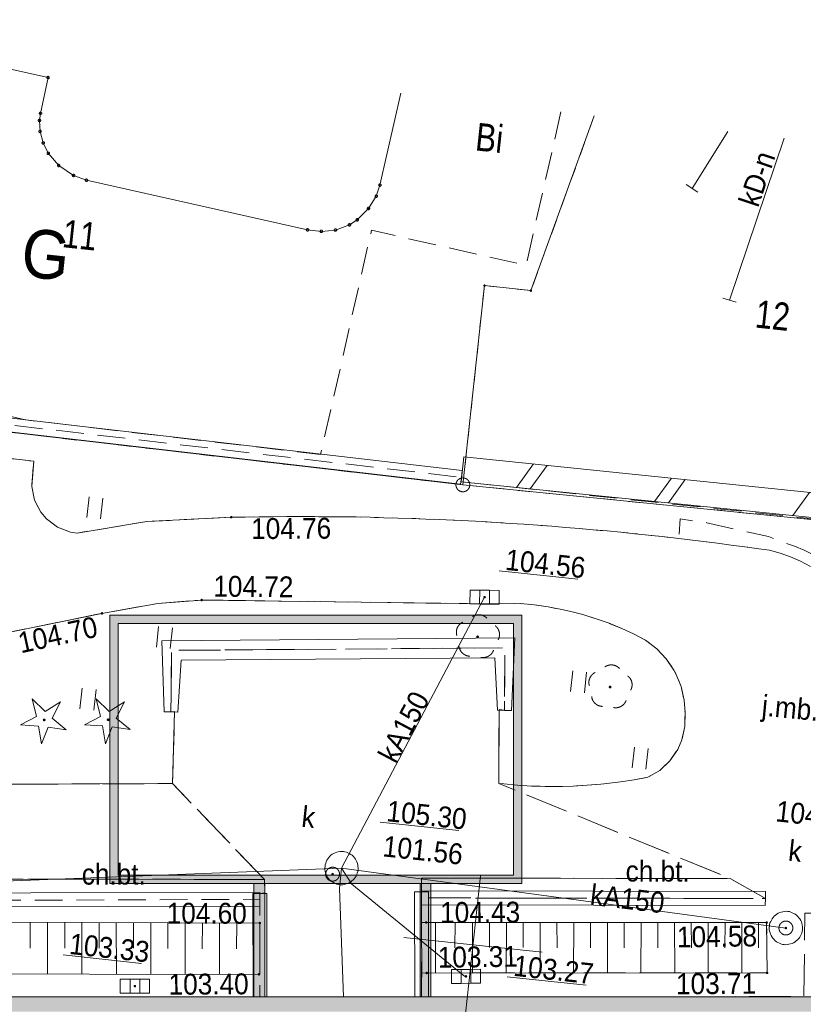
# Model space of a CAD drawing. Header units: millimetres. Extents: x -165388 to 921073, y -295343 to 494042.
# Tile 14 of 117: x -92482 to -64261, y -103108 to -67627. Entities that reach past the tile are written whole.
import ezdxf
from ezdxf.xclip import XClip

# ---------------------------------------------------------------- set-up
doc = ezdxf.new("R2010")
doc.units = ezdxf.units.MM
doc.header["$MEASUREMENT"] = 0
doc.header["$XCLIPFRAME"] = 0
for name, pattern in [('0.5_0.5', [1000, 500, -500]), ('1.0_0.5', [1500, 1000, -500]), ('1.5_0.5', [2000, 1500, -500]), ('mz1.0_0.5', [1500, 1000, -500])]:
    doc.linetypes.add(name, pattern=pattern)
for name, color, linetype, lineweight in [('7795.2023_2_202-punkt graniczny_Nr_pióra__7', 7, 'Continuous', 18), ('7795.2023_2_211-numer działki ewidencyjnej_Nr_pióra__7', 7, 'Continuous', 18), ('7795.2023_2_219-działka ewidencyjna_Nr_pióra__7', 7, 'Continuous', 18), ('7795.2023_2_312-budynek ewidencyjny_Nr_pióra__7', 7, 'Continuous', 18), ('7795.2023_2_blok - kondygnacja podziemna-Atr17_Nr_pióra__7', 7, 'Continuous', 18), ('7795.2023_2_blok - kondygnacja podziemna_Nr_pióra__7', 7, 'Continuous', 18), ('7795.2023_2_chodnik (powierzchnia)-Atr17_Nr_pióra__7', 7, 'Continuous', 18), ('7795.2023_2_chodnik (powierzchnia)_Nr_pióra__7', 7, 'Continuous', 18), ('7795.2023_2_jezdnia (powierzchnia)-Atr17_Nr_pióra__7', 7, 'Continuous', 18), ('7795.2023_2_jezdnia (powierzchnia)_Nr_pióra__7', 7, 'Continuous', 18), ('7795.2023_2_kratka ściekowa (punkt)_Nr_pióra__7', 7, 'Continuous', 18), ('7795.2023_2_krawężnik (linia)_Nr_pióra__7', 7, 'Continuous', 18), ('7795.2023_2_murek oporowy (linia)_Nr_pióra__7', 7, 'Continuous', 18), ('7795.2023_2_murek oporowy (powierzchnia)_Nr_pióra__7', 7, 'Continuous', 18), ('7795.2023_2_punkt o określonej wysokości (sieć kanalizacyjna)-Atr2_Nr_pióra__7', 7, 'Continuous', 18), ('7795.2023_2_punkt wysokościowy sztuczny-Atr2_Nr_pióra__7', 7, 'Continuous', 18), ('7795.2023_2_punkt zmiany cech lub źródła danych o położeniu przewodu (sieć kanalizacyjna)_Nr_pióra__7', 7, 'Continuous', 18), ('7795.2023_2_skarpa umocniona (powierzchnia)_Nr_pióra__7', 7, 'Continuous', 18), ('7795.2023_2_trawnik (powierzchnia) - symbol_Nr_pióra__7', 7, 'Continuous', 18), ('7795.2023_2_trawnik (powierzchnia)_Nr_pióra__7', 7, 'Continuous', 18), ('7795.2023_2_Wstawianie ramki sekcyjnej z opisem_Nr_pióra__7', 7, 'Continuous', 18), ('7795.2023_2_właz okrągły - siec kanalizacyjna (punkt)-Atr17_Nr_pióra__7', 7, 'Continuous', 18), ('7795.2023_2_właz okrągły - siec kanalizacyjna (punkt)_Nr_pióra__7', 7, 'Continuous', 18), ('Zagospodarowanie - Budynki_Nr_pióra__1', 7, 'Continuous', 13)]:
    doc.layers.add(name, color=color, linetype=linetype, lineweight=lineweight)
for name, color, linetype in [('7795.2023_2_203-punkt graniczny', 7, 'Continuous'), ('7795.2023_2_drzewo iglaste (punkt)', 7, 'Continuous'), ('7795.2023_2_drzewo liściaste (punkt)', 7, 'Continuous'), ('7795.2023_2_punkt o określonej wysokości (sieć kanalizacyjna)', 7, 'Continuous'), ('7795.2023_2_punkt wysokościowy sztuczny', 7, 'Continuous'), ('Zagospodarowanie - Budynki', 7, 'Continuous')]:
    doc.layers.add(name, color=color, linetype=linetype)
for name, color, linetype, lineweight, true_color in [('7795.2023_2_210-oznaczenie konturu użytku gruntowego_Nr_pióra__3', 7, 'Continuous', 18, 0x959595), ('7795.2023_2_218-kontur użytku gruntowego_Nr_pióra__3', 7, 'Continuous', 18, 0x959595), ('7795.2023_2_drzewo iglaste (punkt)_Nr_pióra__94', 7, 'Continuous', 18, 0x4a4a4a), ('7795.2023_2_drzewo liściaste (punkt)_Nr_pióra__94', 7, 'Continuous', 18, 0x4a4a4a), ('7795.2023_2_komora podziemna - przewód kanalizacyjny (powierzchnia)_Nr_pióra__34', 7, 'Continuous', 18, 0x4a4a4a), ('7795.2023_2_przewód kanalizacyjny (linia)-Atr1_Nr_pióra__34', 7, 'Continuous', 18, 0x4a4a4a), ('7795.2023_2_przewód kanalizacyjny (linia)_Nr_pióra__34', 7, 'Continuous', 18, 0x4a4a4a), ('7795.2023_2_Punkt budynku_Nr_pióra__5', 7, 'Continuous', 18, 0x1d1d1d), ('7795.2023_2_punkt o określonej wysokości (sieć kanalizacyjna)-Atr2_Nr_pióra__34', 7, 'Continuous', 18, 0x4a4a4a), ('7795.2023_2_punkt o określonej wysokości (sieć kanalizacyjna)-Atr3_Nr_pióra__34', 7, 'Continuous', 18, 0x4a4a4a), ('Zagospodarowanie - Budynki_Nr_pióra__61', 7, 'Continuous', 13, 0x6a6a6a)]:
    doc.layers.add(name, color=color, linetype=linetype, lineweight=lineweight, true_color=true_color)
doc.styles.add('GENERATED_STYLE_1', font='txt')
doc.linetypes.add('450-500k', pattern='A,0,[2,A.01.1_PROJEKT_ZAGOSPODAROWANIA_DZIAŁKI1.Shx,S=39.68254,R=0,X=0,Y=0],-5000,0', length=5000)

# ---------------------------------------------------------------- blocks, each defined once
blk = doc.blocks.new('Rysunek_1_2', base_point=(-8073115860, -4958828181))
at = {"layer": '7795.2023_2_203-punkt graniczny', "linetype": 'Continuous', "lineweight": 0, "true_color": 0x000000}
for points in [[(-75698, -77216, 1), (-75787, -77207, 1)], [(-74027, -77395, 1), (-74117, -77386, 1)]]:
    blk.add_hatch(color=18, dxfattribs=at).paths.add_polyline_path(points)
at = {"layer": '7795.2023_2_drzewo iglaste (punkt)', "linetype": 'Continuous', "lineweight": 0, "true_color": 0x4a4a4a}
for points in [[(-91551, -92866, 1), (-91650, -92855, 1)], [(-89247, -92861, 1), (-89347, -92851, 1)]]:
    blk.add_hatch(color=251, dxfattribs=at).paths.add_polyline_path(points)
at = {"layer": '7795.2023_2_drzewo liściaste (punkt)', "linetype": 'Continuous', "lineweight": 0, "true_color": 0x4a4a4a}
for points in [[(-75943, -89872, 1), (-76042, -89861, 1)], [(-71169, -91681, 1), (-71268, -91671, 1)]]:
    blk.add_hatch(color=251, dxfattribs=at).paths.add_polyline_path(points)
at = {"layer": '7795.2023_2_punkt o określonej wysokości (sieć kanalizacyjna)', "linetype": 'Continuous', "lineweight": 0, "true_color": 0x4a4a4a}
for points in [[(-75694, -88436, 1), (-75784, -88435, 1)], [(-81169, -98424, 1), (-81259, -98414, 1)], [(-64843, -100365, 1), (-64932, -100355, 1)], [(-76364, -102102, 1), (-76454, -102103, 1)], [(-88289, -102453, 1), (-88379, -102453, 1)]]:
    blk.add_hatch(color=251, dxfattribs=at).paths.add_polyline_path(points)
at = {"layer": '7795.2023_2_punkt wysokościowy sztuczny', "linetype": 'Continuous', "lineweight": 0, "true_color": 0x000000}
for points in [[(-84819, -85562, 1), (-84909, -85552, 1)], [(-85883, -88545, 1), (-85973, -88536, 1)], [(-89475, -89025, 1), (-89564, -89016, 1)], [(-83792, -100184, 1), (-83881, -100175, 1)], [(-77795, -100163, 1), (-77885, -100154, 1)], [(-65536, -100170, 1), (-65626, -100160, 1)], [(-83819, -102032, 1), (-83908, -102022, 1)], [(-77779, -101985, 1), (-77869, -101976, 1)], [(-65519, -101982, 1), (-65609, -101972, 1)]]:
    blk.add_hatch(color=18, dxfattribs=at).paths.add_polyline_path(points)
at = {"layer": '7795.2023_2_202-punkt graniczny_Nr_pióra__7', "linetype": 'Continuous'}
blk.add_circle((-76522, -84389), 250, dxfattribs=at)
at = {"layer": '7795.2023_2_218-kontur użytku gruntowego_Nr_pióra__3', "linetype": '0.5_0.5', "flags": 128}
for points in [[(-71788, -71094), (-74072, -77390)], [(-75743, -77211), (-76522, -84389)], [(-74072, -77390), (-75743, -77211)], [(-76522, -84389), (-107912, -80743)], [(-76522, -84389), (-57844, -86250)]]:
    blk.add_lwpolyline(points, dxfattribs=at)
at = {"layer": '7795.2023_2_219-działka ewidencyjna_Nr_pióra__7', "linetype": 'Continuous', "flags": 128}
for points in [[(-74072, -77390), (-71788, -71094)], [(-76522, -84389), (-75743, -77211)], [(-75743, -77211), (-74072, -77390)], [(-76522, -84389), (-107912, -80743)], [(-57844, -86250), (-76522, -84389)]]:
    blk.add_lwpolyline(points, dxfattribs=at)
at = {"layer": '7795.2023_2_312-budynek ewidencyjny_Nr_pióra__7', "linetype": 'Continuous', "flags": 128}
for points in [[(-91463, -69713), (-100244, -67767)], [(-91732, -71002), (-91463, -69713)], [(-78760, -70279), (-79508, -73589)], [(-91770, -71259), (-91732, -71002)], [(-91751, -71654), (-91770, -71259)], [(-91635, -72068), (-91751, -71654)], [(-91454, -72440), (-91635, -72068)], [(-91079, -72882), (-91454, -72440)], [(-90544, -73241), (-91079, -72882)], [(-90079, -73412), (-90544, -73241)], [(-82115, -75201), (-90079, -73412)], [(-79508, -73589), (-79641, -73988)], [(-79641, -73988), (-79920, -74430)], [(-79920, -74430), (-80326, -74839)], [(-80326, -74839), (-80607, -75021)], [(-81617, -75254), (-82115, -75201)], [(-81110, -75208), (-81617, -75254)], [(-80607, -75021), (-81110, -75208)], [(-129500, -102838), (-57530, -102838)]]:
    blk.add_lwpolyline(points, dxfattribs=at)
at = {"layer": '7795.2023_2_blok - kondygnacja podziemna_Nr_pióra__7', "linetype": '1.0_0.5', "flags": 128}
blk.add_lwpolyline([(-72991, -70953), (-74246, -76477), (-79813, -75216), (-81645, -83297), (-92272, -82047), (-104653, -79232), (-102655, -70445), (-101454, -67627)], dxfattribs=at)
at = {"layer": '7795.2023_2_chodnik (powierzchnia)_Nr_pióra__7', "linetype": 'mz1.0_0.5', "flags": 128}
for points in [[(-111876, -99055), (-113002, -99045), (-114562, -99059), (-114565, -98616), (-104213, -98589), (-100162, -98611), (-91451, -98599), (-83668, -98609), (-83660, -99092), (-83833, -99114), (-83835, -99325), (-91603, -99357), (-100343, -99356), (-104244, -99350), (-111878, -99256)], [(-78013, -99054), (-78011, -98561), (-66899, -98576), (-65628, -99295), (-78017, -99275)]]:
    blk.add_lwpolyline(points, close=True, dxfattribs=at)
at = {"layer": '7795.2023_2_drzewo iglaste (punkt)_Nr_pióra__94', "linetype": 'Continuous'}
for p, q in [((-91872, -92738), (-92034, -92104)), ((-92034, -92104), (-91569, -92563)), ((-91569, -92563), (-91016, -92213)), ((-91016, -92213), (-91309, -92798)), ((-89568, -92733), (-89731, -92099)), ((-89731, -92099), (-89265, -92559)), ((-89265, -92559), (-88713, -92209)), ((-88713, -92209), (-89006, -92794)), ((-92452, -93039), (-91872, -92738)), ((-91309, -92798), (-90806, -93215)), ((-90149, -93034), (-89568, -92733)), ((-89006, -92794), (-88502, -93211)), ((-91800, -93080), (-92452, -93039)), ((-91693, -93726), (-91800, -93080)), ((-91452, -93118), (-91693, -93726)), ((-90806, -93215), (-91452, -93118)), ((-89497, -93076), (-90149, -93034)), ((-89390, -93721), (-89497, -93076)), ((-89149, -93113), (-89390, -93721)), ((-88502, -93211), (-89149, -93113))]:
    blk.add_line(p, q, dxfattribs=at)
at = {"layer": '7795.2023_2_drzewo liściaste (punkt)_Nr_pióra__94', "linetype": 'Continuous'}
for centre, start, end in [((-76357, -89703), 115.1902, 196.4302), ((-75950, -89469), 43.1542, 124.6102), ((-75602, -89784), 331.3342, 52.5742), ((-76261, -90164), 187.1032, 268.7532), ((-75794, -90214), 259.0112, 340.6612), ((-71583, -91512), 115.1902, 196.4302), ((-71176, -91278), 43.1542, 124.6102), ((-70827, -91593), 331.3342, 52.5742), ((-71486, -91973), 187.1032, 268.7532), ((-71019, -92023), 259.0112, 340.6612)]:
    blk.add_arc(centre, 400, start, end, dxfattribs=at)
at = {"layer": '7795.2023_2_jezdnia (powierzchnia)_Nr_pióra__7', "linetype": '1.5_0.5', "flags": 128}
for points in [[(-133603, -117474), (-140539, -117536), (-140620, -107500), (-140557, -104469), (-140124, -101468), (-139726, -99439), (-139040, -96797), (-134683, -84954), (-133333, -81267), (-129360, -81924), (-129813, -85114), (-127634, -85337), (-127687, -86016), (-118424, -87049), (-117777, -80541), (-105837, -81931), (-106358, -86703), (-106331, -87198), (-106231, -87481), (-105953, -87893), (-105571, -88175), (-105121, -88384), (-104630, -88497), (-104410, -88511), (-103912, -88463), (-103434, -88323), (-103329, -88274), (-102933, -87965), (-102687, -87539), (-102651, -87392), (-102360, -91627), (-102771, -91703), (-103241, -91864), (-103603, -92057), (-104006, -92345), (-104258, -92630), (-104496, -93067), (-104539, -93183), (-104622, -93677), (-104585, -94174), (-104442, -94441), (-104120, -94817), (-104009, -94900), (-103570, -95128), (-103076, -95211), (-86979, -95156), (-83668, -98609), (-91451, -98599), (-100162, -98611), (-104213, -98589), (-114565, -98616), (-114562, -99059), (-114518, -102121), (-114555, -102841), (-128132, -102834), (-128138, -102522), (-128314, -100783), (-128641, -98857), (-129139, -98904), (-129632, -99002), (-130109, -99142), (-130352, -99247), (-130798, -99471), (-131219, -99737), (-131515, -99967), (-131919, -100266), (-132287, -100598), (-132610, -100986), (-132669, -101070), (-132936, -101494), (-133145, -101945), (-133307, -102420), (-133409, -102902), (-133572, -104514)], [(-75231, -95148), (-75052, -95167), (-74554, -95211), (-74055, -95244), (-73553, -95257), (-73051, -95261), (-72546, -95245), (-72050, -95217), (-71554, -95180), (-71340, -95153), (-70841, -95096), (-70349, -95018), (-69857, -94929), (-69429, -94684), (-69070, -94340), (-68784, -93928), (-68637, -93582), (-68525, -93101), (-68521, -92599), (-68553, -92143), (-68662, -91658), (-68854, -91195), (-68920, -91067), (-69198, -90655), (-69542, -90297), (-69942, -89992), (-70379, -89754), (-70791, -89569), (-71254, -89379), (-71719, -89219), (-72206, -89066), (-72686, -88944), (-72961, -88884), (-73454, -88791), (-73949, -88718), (-74446, -88665), (-75403, -88683), (-85928, -88540), (-87510, -88663), (-89520, -89020), (-102360, -91627), (-102651, -87392), (-102102, -82362), (-91979, -83537), (-92046, -84445), (-91948, -84938), (-91724, -85375), (-91518, -85618), (-91117, -85912), (-90654, -86093), (-90416, -86128), (-87908, -85713), (-84864, -85557), (-84360, -85550), (-83867, -85543), (-83363, -85537), (-82860, -85530), (-82367, -85533), (-81865, -85536), (-81362, -85540), (-80860, -85543), (-80367, -85546), (-79866, -85560), (-79364, -85573), (-78863, -85587), (-78361, -85600), (-77861, -85624), (-77370, -85636), (-76869, -85659), (-76820, -85665), (-76319, -85688), (-75819, -85712), (-75320, -85745), (-74820, -85778), (-74321, -85812), (-73822, -85845), (-73322, -85879), (-72824, -85922), (-72326, -85965), (-71828, -86009), (-71330, -86052), (-70831, -86095), (-70334, -86149), (-69837, -86202), (-69340, -86255), (-68843, -86309), (-68347, -86372), (-67851, -86435), (-67353, -86488), (-66858, -86561), (-66362, -86625), (-65867, -86698), (-65481, -86749), (-65099, -86851), (-64721, -86982), (-64356, -87141), (-64004, -87330), (-63665, -87547), (-63339, -87784), (-63045, -88046), (-62764, -88338), (-62516, -88646), (-62289, -88972), (-62086, -89326), (-61913, -89686), (-61842, -89865), (-61711, -90241), (-61611, -90624), (-61544, -91023), (-61506, -91420), (-61499, -91823), (-61521, -92222), (-61584, -92618), (-61665, -93002), (-61787, -93391), (-61937, -93757), (-62116, -94110), (-62324, -94460), (-62560, -94786), (-62814, -95091), (-62974, -95265), (-62673, -95368), (-61706, -95632), (-59403, -96010), (-57905, -96110), (-57680, -99825), (-58032, -99828), (-64206, -99820), (-64238, -102833), (-78006, -102836), (-78005, -101981), (-65564, -101977), (-65581, -100165), (-78011, -100160), (-78017, -99275), (-65628, -99295), (-66899, -98576)], [(-83668, -98609), (-86979, -95156), (-86902, -92560), (-87034, -92575), (-87017, -90355), (-75009, -90264), (-75019, -92516), (-75217, -92484), (-75231, -95148), (-66899, -98576), (-78011, -98561), (-78013, -99054), (-78006, -102836), (-83829, -102835), (-83833, -99114), (-83660, -99092)]]:
    blk.add_lwpolyline(points, close=True, dxfattribs=at)
at = {"layer": '7795.2023_2_komora podziemna - przewód kanalizacyjny (powierzchnia)_Nr_pióra__34', "linetype": 'Continuous', "flags": 128}
for points in [[(-80292, -98266), (-80309, -98325), (-80325, -98384), (-80340, -98432), (-80367, -98490), (-80402, -98536), (-80437, -98583), (-80472, -98629), (-80516, -98665), (-80560, -98700), (-80614, -98735), (-80667, -98759), (-80729, -98773), (-80781, -98787), (-80842, -98801), (-80903, -98804), (-80953, -98799), (-81013, -98793), (-81071, -98776), (-81129, -98750), (-81176, -98725), (-81234, -98699), (-81280, -98663), (-81326, -98618), (-81361, -98574), (-81397, -98530), (-81421, -98477), (-81446, -98424), (-81470, -98371), (-81484, -98310), (-81488, -98259), (-81492, -98198), (-81486, -98139), (-81479, -98079), (-81463, -98020), (-81448, -97972), (-81421, -97914), (-81386, -97868), (-81351, -97821), (-81316, -97775), (-81272, -97739), (-81228, -97704), (-81174, -97669), (-81121, -97645), (-81059, -97631), (-81007, -97617), (-80945, -97603), (-80885, -97599), (-80825, -97606), (-80775, -97611), (-80717, -97628), (-80659, -97654), (-80612, -97679), (-80554, -97705), (-80508, -97740), (-80462, -97786), (-80427, -97830), (-80391, -97874), (-80367, -97927), (-80342, -97979), (-80318, -98032), (-80304, -98094), (-80299, -98145), (-80296, -98206)], [(-64291, -100424), (-64298, -100484), (-64314, -100542), (-64339, -100590), (-64365, -100647), (-64391, -100695), (-64426, -100741), (-64471, -100787), (-64515, -100822), (-64559, -100858), (-64613, -100892), (-64666, -100917), (-64718, -100931), (-64779, -100945), (-64831, -100959), (-64892, -100963), (-64952, -100957), (-65011, -100950), (-65070, -100934), (-65118, -100909), (-65175, -100882), (-65223, -100857), (-65269, -100822), (-65315, -100777), (-65350, -100733), (-65386, -100689), (-65420, -100635), (-65445, -100582), (-65459, -100530), (-65473, -100468), (-65487, -100416), (-65491, -100356), (-65484, -100296), (-65478, -100236), (-65462, -100178), (-65436, -100130), (-65410, -100073), (-65385, -100025), (-65350, -99979), (-65305, -99933), (-65261, -99898), (-65217, -99862), (-65163, -99828), (-65110, -99803), (-65058, -99789), (-64996, -99775), (-64944, -99761), (-64883, -99757), (-64824, -99763), (-64764, -99770), (-64706, -99786), (-64658, -99811), (-64600, -99838), (-64553, -99863), (-64506, -99898), (-64461, -99943), (-64425, -99987), (-64390, -100031), (-64355, -100085), (-64331, -100138), (-64316, -100190), (-64303, -100252), (-64288, -100304), (-64285, -100364)]]:
    blk.add_lwpolyline(points, close=True, dxfattribs=at)
at = {"layer": '7795.2023_2_kratka ściekowa (punkt)_Nr_pióra__7', "linetype": 'Continuous'}
for p, q in [((-76267, -88679), (-76261, -88179)), ((-76261, -88179), (-75911, -88184)), ((-75917, -88684), (-75911, -88184)), ((-75911, -88184), (-75561, -88188)), ((-75567, -88688), (-75561, -88188)), ((-75561, -88188), (-75211, -88192)), ((-75217, -88692), (-75211, -88192)), ((-76267, -88679), (-75917, -88684)), ((-75917, -88684), (-75567, -88688)), ((-75567, -88688), (-75217, -88692)), ((-76937, -101859), (-76587, -101854)), ((-76931, -102359), (-76937, -101859)), ((-76587, -101854), (-76237, -101850)), ((-76581, -102354), (-76587, -101854)), ((-76237, -101850), (-75887, -101846)), ((-76231, -102350), (-76237, -101850)), ((-75881, -102346), (-75887, -101846)), ((-88859, -102704), (-88860, -102204)), ((-88860, -102204), (-88510, -102204)), ((-88510, -102204), (-88160, -102203)), ((-88509, -102704), (-88510, -102204)), ((-88160, -102203), (-87810, -102202)), ((-88159, -102703), (-88160, -102203)), ((-87809, -102702), (-87810, -102202)), ((-76931, -102359), (-76581, -102354)), ((-76581, -102354), (-76231, -102350)), ((-76231, -102350), (-75881, -102346)), ((-88859, -102704), (-88509, -102704)), ((-88509, -102704), (-88159, -102703)), ((-88159, -102703), (-87809, -102702))]:
    blk.add_line(p, q, dxfattribs=at)
at = {"layer": '7795.2023_2_krawężnik (linia)_Nr_pióra__7', "linetype": 'Continuous', "flags": 128}
for points in [[(-102102, -82362), (-91979, -83537), (-92046, -84445), (-91948, -84938), (-91724, -85375), (-91518, -85618), (-91117, -85912), (-90654, -86093), (-90416, -86128), (-87908, -85713), (-84864, -85557), (-84360, -85550), (-83867, -85543), (-83363, -85537), (-82860, -85530), (-82367, -85533), (-81865, -85536), (-81362, -85540), (-80860, -85543), (-80367, -85546), (-79866, -85560), (-79364, -85573), (-78863, -85587), (-78361, -85600), (-77861, -85624), (-77370, -85636), (-76869, -85659), (-76820, -85665), (-76319, -85688), (-75819, -85712), (-75320, -85745), (-74820, -85778), (-74321, -85812), (-73822, -85845), (-73322, -85879), (-72824, -85922), (-72326, -85965), (-71828, -86009), (-71330, -86052), (-70831, -86095), (-70334, -86149), (-69837, -86202), (-69340, -86255), (-68843, -86309), (-68347, -86372), (-67851, -86435), (-67353, -86488), (-66858, -86561), (-66362, -86625), (-65867, -86698), (-65481, -86749)], [(-65481, -86749), (-65099, -86851), (-64721, -86982), (-64356, -87141), (-64004, -87330)], [(-87034, -92575), (-86902, -92560), (-86979, -95156), (-103076, -95211)], [(-102360, -91627), (-89520, -89020), (-87510, -88663), (-85928, -88540), (-75403, -88683), (-74446, -88665), (-73949, -88718), (-73454, -88791), (-72961, -88884), (-72686, -88944), (-72206, -89066), (-71719, -89219), (-71254, -89379), (-70791, -89569), (-70379, -89754), (-69942, -89992), (-69542, -90297), (-69198, -90655), (-68920, -91067), (-68854, -91195), (-68662, -91658), (-68553, -92143), (-68521, -92599), (-68525, -93101), (-68637, -93582), (-68784, -93928), (-69070, -94340), (-69429, -94684), (-69857, -94929), (-70349, -95018), (-70841, -95096), (-71340, -95153), (-71554, -95180), (-72050, -95217), (-72546, -95245), (-73051, -95261), (-73553, -95257), (-74055, -95244), (-74554, -95211), (-75052, -95167), (-75231, -95148), (-75217, -92484), (-75019, -92516)], [(-83833, -99114), (-83660, -99092), (-83668, -98609), (-91451, -98599), (-100162, -98611), (-104213, -98589), (-114565, -98616), (-114562, -99059)], [(-65628, -99295), (-66899, -98576), (-78011, -98561), (-78013, -99054)]]:
    blk.add_lwpolyline(points, dxfattribs=at)
at = {"layer": '7795.2023_2_murek oporowy (linia)_Nr_pióra__7', "linetype": 'Continuous'}
for p, q in [((-76545, -83874), (-76574, -84122)), ((-87284, -92574), (-87034, -92575)), ((-74769, -92517), (-75019, -92516)), ((-84083, -99114), (-83833, -99114)), ((-84083, -99114), (-84079, -102836)), ((-83835, -99575), (-83835, -99325)), ((-78263, -99054), (-78013, -99054)), ((-78263, -99054), (-78256, -102836)), ((-78016, -99025), (-78017, -99275)), ((-65628, -99045), (-78016, -99025)), ((-65628, -99045), (-65628, -99295)), ((-84079, -102836), (-83829, -102835)), ((-78256, -102836), (-78006, -102836))]:
    blk.add_line(p, q, dxfattribs=at)
at = {"layer": '7795.2023_2_murek oporowy (linia)_Nr_pióra__7', "linetype": '450-500k'}
for p, q in [((-76603, -84370), (-76574, -84122)), ((-86784, -92577), (-87034, -92575)), ((-75269, -92514), (-75019, -92516)), ((-83836, -99075), (-83835, -99325)), ((-83583, -99114), (-83833, -99114)), ((-83583, -99114), (-83579, -102835)), ((-78017, -99525), (-78017, -99275)), ((-77763, -99053), (-78013, -99054)), ((-77763, -99053), (-77756, -102836)), ((-65629, -99545), (-65628, -99295)), ((-65629, -99545), (-78017, -99525)), ((-83579, -102835), (-83829, -102835)), ((-77756, -102836), (-78006, -102836))]:
    blk.add_line(p, q, dxfattribs=at)
at = {"layer": '7795.2023_2_murek oporowy (linia)_Nr_pióra__7', "linetype": 'Continuous', "flags": 128}
for points in [[(-76545, -83874), (-90730, -82223), (-107765, -80236)], [(-74769, -92517), (-74652, -89905), (-87366, -90006), (-87284, -92574)], [(-111881, -99506), (-104246, -99600), (-100343, -99606), (-83835, -99575)]]:
    blk.add_lwpolyline(points, dxfattribs=at)
at = {"layer": '7795.2023_2_murek oporowy (linia)_Nr_pióra__7', "linetype": '450-500k', "flags": 128}
for points in [[(-76603, -84370), (-90787, -82719), (-107823, -80733)], [(-75269, -92514), (-75367, -90623), (-86669, -90703), (-86784, -92577)], [(-111875, -99006), (-104243, -99100), (-100343, -99106), (-83836, -99075)]]:
    blk.add_lwpolyline(points, dxfattribs=at)
at = {"layer": '7795.2023_2_murek oporowy (powierzchnia)_Nr_pióra__7', "linetype": 'Continuous', "flags": 128}
blk.add_lwpolyline([(-57808, -86194), (-76581, -84282), (-76484, -83377), (-57714, -85319)], close=True, dxfattribs=at)
blk.add_lwpolyline([(-57808, -86194), (-76581, -84282), (-76484, -83377), (-57714, -85319)], close=True, dxfattribs=at)
for points in [[(-73980, -83637), (-74591, -84485)], [(-73484, -83688), (-74094, -84536)], [(-69012, -84150), (-69617, -84992)], [(-68514, -84202), (-69119, -85042)], [(-64042, -84665), (-64642, -85498)]]:
    blk.add_lwpolyline(points, dxfattribs=at)
at = {"layer": '7795.2023_2_przewód kanalizacyjny (linia)_Nr_pióra__34', "linetype": 'Continuous', "flags": 128}
for points in [[(-68267, -73708), (-66975, -71656)], [(-66918, -77735), (-64945, -71894)], [(-75739, -88436), (-80889, -98202)], [(-103621, -99075), (-80889, -98202)], [(-80889, -98202), (-80968, -98938), (-80822, -102836)], [(-80889, -98202), (-80519, -98785), (-76450, -102108)], [(-80889, -98202), (-64888, -100360)]]:
    blk.add_lwpolyline(points, dxfattribs=at)
at = {"layer": '7795.2023_2_Punkt budynku_Nr_pióra__5', "linetype": 'Continuous'}
for centre in [(-91463, -69713), (-91732, -71002), (-91770, -71259), (-91751, -71654), (-91635, -72068), (-91454, -72440), (-91079, -72882), (-90544, -73241), (-90079, -73412), (-79508, -73589), (-79641, -73988), (-79920, -74430), (-80326, -74839), (-82115, -75201), (-81617, -75254), (-81110, -75208), (-80607, -75021)]:
    blk.add_circle(centre, 45, dxfattribs=at)
at = {"layer": '7795.2023_2_punkt o określonej wysokości (sieć kanalizacyjna)-Atr2_Nr_pióra__7', "linetype": 'Continuous', "flags": 128}
for points in [[(-75218, -87488), (-72386, -87791)], [(-79496, -96544), (-76669, -96847)], [(-90922, -101330), (-88091, -101634)], [(-74924, -102118), (-72087, -102423)]]:
    blk.add_lwpolyline(points, dxfattribs=at)
at = {"layer": '7795.2023_2_punkt zmiany cech lub źródła danych o położeniu przewodu (sieć kanalizacyjna)_Nr_pióra__7', "linetype": 'Continuous'}
for p, q in [((-68057, -73845), (-68476, -73572)), ((-66680, -77811), (-67156, -77659))]:
    blk.add_line(p, q, dxfattribs=at)
at = {"layer": '7795.2023_2_skarpa umocniona (powierzchnia)_Nr_pióra__7', "linetype": 'Continuous', "flags": 128}
for points in [[(-111848, -101039), (-111798, -100109), (-101342, -100144), (-96052, -100138), (-83836, -100180), (-83834, -102030), (-96122, -102011), (-96095, -101672), (-101374, -101659), (-101356, -101963), (-110979, -101947)], [(-111848, -101039), (-111798, -100109), (-101342, -100144), (-96052, -100138), (-83836, -100180), (-83834, -102030), (-96122, -102011), (-96095, -101672), (-101374, -101659), (-101356, -101963), (-110979, -101947)], [(-78005, -101981), (-78011, -100160), (-65581, -100165), (-65564, -101977)], [(-78005, -101981), (-78011, -100160), (-65581, -100165), (-65564, -101977)]]:
    blk.add_lwpolyline(points, close=True, dxfattribs=at)
for points in [[(-92110, -100148), (-92110, -101083)], [(-91487, -100154), (-91486, -102015)], [(-90863, -100151), (-90863, -101086)], [(-90240, -100157), (-90249, -102017)], [(-89618, -100163), (-89626, -101088)], [(-89004, -100159), (-89002, -102020)], [(-88381, -100165), (-88379, -101091)], [(-87757, -100162), (-87765, -102021)], [(-87144, -100167), (-87143, -101092)], [(-86521, -100173), (-86528, -102023)], [(-85897, -100170), (-85907, -101104)], [(-85284, -100175), (-85291, -102025)], [(-84661, -100182), (-84670, -101106)], [(-84047, -100177), (-84055, -102027)], [(-77509, -100164), (-77513, -101984)], [(-76804, -100159), (-76812, -101073)], [(-76170, -100156), (-76174, -101976)], [(-75557, -100162), (-75564, -101066)], [(-74954, -100166), (-74957, -101976)], [(-74350, -100160), (-74347, -101066)], [(-73737, -100166), (-73740, -101976)], [(-73133, -100160), (-73131, -101076)], [(-72530, -100164), (-72533, -101974)], [(-71926, -100159), (-71924, -101074)], [(-71313, -100164), (-71317, -101984)], [(-70709, -100158), (-70717, -101073)], [(-70106, -100163), (-70110, -101983)], [(-69503, -100167), (-69500, -101073)], [(-68899, -100161), (-68893, -101982)], [(-68296, -100166), (-68293, -101071)], [(-67682, -100161), (-67686, -101981)], [(-67079, -100165), (-67086, -101070)], [(-66476, -100170), (-66479, -101980)], [(-65872, -100164), (-65869, -101070)]]:
    blk.add_lwpolyline(points, dxfattribs=at)
at = {"layer": '7795.2023_2_trawnik (powierzchnia) - symbol_Nr_pióra__7', "linetype": 'Continuous'}
for p, q in [((-90065, -85564), (-89985, -84818)), ((-89568, -85617), (-89488, -84871)), ((-87559, -90237), (-87479, -89492)), ((-87062, -90291), (-86982, -89545)), ((-72644, -91836), (-72565, -91090)), ((-72147, -91889), (-72067, -91143)), ((-90311, -92457), (-90231, -91711)), ((-89814, -92510), (-89734, -91764)), ((-70425, -94588), (-70345, -93842)), ((-69928, -94641), (-69848, -93896))]:
    blk.add_line(p, q, dxfattribs=at)
at = {"layer": '7795.2023_2_trawnik (powierzchnia)_Nr_pióra__7', "linetype": 'mz1.0_0.5', "flags": 128}
for points in [[(-105837, -81931), (-106234, -80661), (-90759, -82471), (-76574, -84122), (-76581, -84282), (-57844, -86250), (-57790, -90349), (-57724, -95637), (-57926, -95645), (-60844, -95282), (-62092, -95018), (-61986, -94868), (-61769, -94529), (-61580, -94177), (-61410, -93813), (-61279, -93435), (-61168, -93055), (-61076, -92662), (-61023, -92266), (-61000, -91866), (-60995, -91535), (-61023, -91139), (-61081, -90741), (-61160, -90350), (-61269, -89966), (-61410, -89589), (-61572, -89220), (-61765, -88867), (-61981, -88532), (-62167, -88301), (-62365, -88079), (-62573, -87866), (-62792, -87661), (-63034, -87474), (-63201, -87346), (-63444, -87169), (-63699, -87021), (-63965, -86872), (-64233, -86742), (-64580, -86604), (-65518, -86253), (-66579, -86018), (-67737, -85753), (-68699, -85620), (-68743, -86319), (-68843, -86309), (-69340, -86255), (-69837, -86202), (-70334, -86149), (-70831, -86095), (-71330, -86052), (-71828, -86009), (-72326, -85965), (-72824, -85922), (-73322, -85879), (-73822, -85845), (-74321, -85812), (-74820, -85778), (-75320, -85745), (-75819, -85712), (-76319, -85688), (-76820, -85665), (-76869, -85659), (-77370, -85636), (-77861, -85624), (-78361, -85600), (-78863, -85587), (-79364, -85573), (-79866, -85560), (-80367, -85546), (-80860, -85543), (-81362, -85540), (-81865, -85536), (-82367, -85533), (-82860, -85530), (-83363, -85537), (-83867, -85543), (-84360, -85550), (-84864, -85557), (-87908, -85713), (-90416, -86128), (-90654, -86093), (-91117, -85912), (-91518, -85618), (-91724, -85375), (-91948, -84938), (-92046, -84445), (-91979, -83537), (-102102, -82362), (-102651, -87392), (-102687, -87539), (-102933, -87965), (-103329, -88274), (-103912, -88463), (-104410, -88511), (-104630, -88497), (-105121, -88384), (-105571, -88175), (-105953, -87893), (-106231, -87481), (-106331, -87198), (-106358, -86703)], [(-102360, -91627), (-89520, -89020), (-87510, -88663), (-85928, -88540), (-75403, -88683), (-74446, -88665), (-73949, -88718), (-73454, -88791), (-72961, -88884), (-72686, -88944), (-72206, -89066), (-71719, -89219), (-71254, -89379), (-70791, -89569), (-70379, -89754), (-69942, -89992), (-69542, -90297), (-69198, -90655), (-68920, -91067), (-68854, -91195), (-68662, -91658), (-68553, -92143), (-68521, -92599), (-68525, -93101), (-68637, -93582), (-68784, -93928), (-69070, -94340), (-69429, -94684), (-69857, -94929), (-70349, -95018), (-70841, -95096), (-71340, -95153), (-71554, -95180), (-72050, -95217), (-72546, -95245), (-73051, -95261), (-73553, -95257), (-74055, -95244), (-74554, -95211), (-75052, -95167), (-75231, -95148), (-75217, -92484), (-75019, -92516), (-75009, -90264), (-87017, -90355), (-87034, -92575), (-86902, -92560), (-86979, -95156), (-103076, -95211), (-103570, -95128), (-104009, -94900), (-104120, -94817), (-104442, -94441), (-104585, -94174), (-104622, -93677), (-104539, -93183), (-104496, -93067), (-104258, -92630), (-104006, -92345), (-103603, -92057), (-103241, -91864), (-102771, -91703)]]:
    blk.add_lwpolyline(points, close=True, dxfattribs=at)
at = {"layer": '7795.2023_2_Wstawianie ramki sekcyjnej z opisem_Nr_pióra__7', "linetype": 'Continuous', "flags": 128}
for points in [[(-76423, -103448), (-75890, -98477)], [(-78642, -100696), (-73670, -101229)]]:
    blk.add_lwpolyline(points, dxfattribs=at)
at = {"layer": '7795.2023_2_właz okrągły - siec kanalizacyjna (punkt)_Nr_pióra__7', "linetype": 'Continuous'}
for centre in [(-81214, -98419), (-64888, -100360)]:
    blk.add_circle(centre, 250, dxfattribs=at)
at = {"layer": '7795.2023_2_210-oznaczenie konturu użytku gruntowego_Nr_pióra__3', "linetype": 'Continuous', "insert": (-76104, -72333), "char_height": 1000, "attachment_point": 7, "rotation": 353.8822, "style": 'GENERATED_STYLE_1'}
blk.add_mtext('\\A1;{\\W0.790000x;\\fArial|b0|i0|c238|p38;Bi}', dxfattribs=at)
at = {"layer": '7795.2023_2_211-numer działki ewidencyjnej_Nr_pióra__7', "linetype": 'Continuous', "char_height": 1000, "attachment_point": 1, "rotation": 353.8822, "style": 'GENERATED_STYLE_1'}
for s, insert in [('\\A1;{\\W0.790000x;\\fArial|b0|i0|c238|p38;11}', (-90874, -74825)), ('\\A1;{\\W0.790000x;\\fArial|b0|i0|c238|p38;12}', (-65920, -77721))]:
    blk.add_mtext(s, dxfattribs=dict(at, insert=insert))
at = {"layer": '7795.2023_2_blok - kondygnacja podziemna-Atr17_Nr_pióra__7', "linetype": 'Continuous', "insert": (-92397, -76005), "char_height": 1750, "attachment_point": 4, "rotation": 353.8822, "style": 'GENERATED_STYLE_1'}
blk.add_mtext('\\A1;{\\W0.903000x;\\fArial|b0|i0|c238|p38;G}', dxfattribs=at)
at = {"layer": '7795.2023_2_chodnik (powierzchnia)-Atr17_Nr_pióra__7', "linetype": 'Continuous', "char_height": 750, "attachment_point": 4, "style": 'GENERATED_STYLE_1'}
for insert, rotation in [((-70660, -98313), 359.9162), ((-90247, -98425), 0.0772)]:
    blk.add_mtext('\\A1;{\\W0.900000x;\\fArial|b0|i0|c238|p38;ch.bt.}', dxfattribs=dict(at, insert=insert, rotation=rotation))
at = {"layer": '7795.2023_2_jezdnia (powierzchnia)-Atr17_Nr_pióra__7', "linetype": 'Continuous', "insert": (-65755, -92444), "char_height": 750, "attachment_point": 4, "rotation": 354.5732, "style": 'GENERATED_STYLE_1'}
blk.add_mtext('\\A1;{\\W0.900000x;\\fArial|b0|i0|c238|p38;j.mb.}', dxfattribs=at)
at = {"layer": '7795.2023_2_przewód kanalizacyjny (linia)-Atr1_Nr_pióra__34', "linetype": 'Continuous', "char_height": 750, "attachment_point": 4, "style": 'GENERATED_STYLE_1'}
for s, insert, rotation in [('\\A1;{\\W0.900000x;\\fArial|b0|i0|c238|p38;kD-n}', (-66245, -74304), 71.3682), ('\\A1;{\\W0.900000x;\\fArial|b0|i0|c238|p38;kA150}', (-79271, -94295), 62.1722), ('\\A1;{\\W0.900000x;\\fArial|b0|i0|c238|p38;kA150}', (-71922, -99152), 353.2842)]:
    blk.add_mtext(s, dxfattribs=dict(at, insert=insert, rotation=rotation))
at = {"layer": '7795.2023_2_punkt o określonej wysokości (sieć kanalizacyjna)-Atr2_Nr_pióra__34', "linetype": 'Continuous', "char_height": 750, "attachment_point": 7, "rotation": 353.8822, "style": 'GENERATED_STYLE_1'}
for s, insert in [('\\A1;{\\W0.900000x;\\fArial|b0|i0|c238|p38;104.56}', (-75021, -87460)), ('\\A1;{\\W0.900000x;\\fArial|b0|i0|c238|p38;105.30}', (-79299, -96517)), ('\\A1;{\\W0.900000x;\\fArial|b0|i0|c238|p38;103.33}', (-90725, -101302)), ('\\A1;{\\W0.900000x;\\fArial|b0|i0|c238|p38;103.27}', (-74727, -102090))]:
    blk.add_mtext(s, dxfattribs=dict(at, insert=insert))
at = {"layer": '7795.2023_2_punkt o określonej wysokości (sieć kanalizacyjna)-Atr3_Nr_pióra__34', "linetype": 'Continuous', "insert": (-79435, -97784), "char_height": 750, "attachment_point": 7, "rotation": 353.8822, "style": 'GENERATED_STYLE_1'}
blk.add_mtext('\\A1;{\\W0.900000x;\\fArial|b0|i0|c238|p38;101.56}', dxfattribs=at)
at = {"layer": '7795.2023_2_punkt wysokościowy sztuczny-Atr2_Nr_pióra__7', "linetype": 'Continuous', "char_height": 750, "style": 'GENERATED_STYLE_1'}
for s, insert, attachment_point, rotation in [('\\A1;{\\W0.900000x;\\fArial|b0|i0|c238|p38;104.76}', (-84145, -86353), 7, 0.2832), ('\\A1;{\\W0.900000x;\\fArial|b0|i0|c238|p38;104.72}', (-85513, -88426), 7, 359.4632), ('\\A1;{\\W0.900000x;\\fArial|b0|i0|c238|p38;104.70}', (-92440, -90473), 7, 12.2212), ('\\A1;{\\W0.900000x;\\fArial|b0|i0|c238|p38;104.89}', (-65242, -96144), 4, 353.8822), ('\\A1;{\\W0.900000x;\\fArial|b0|i0|c238|p38;104.60}', (-87189, -100211), 7, 359.8802), ('\\A1;{\\W0.900000x;\\fArial|b0|i0|c238|p38;104.43}', (-77339, -100187), 7, 0.3202), ('\\A1;{\\W0.900000x;\\fArial|b0|i0|c238|p38;104.58}', (-68806, -101071), 7, 0.8682), ('\\A1;{\\W0.900000x;\\fArial|b0|i0|c238|p38;103.31}', (-77421, -101804), 7, 0.8092), ('\\A1;{\\W0.900000x;\\fArial|b0|i0|c238|p38;103.40}', (-87118, -102775), 7, 0.3702), ('\\A1;{\\W0.900000x;\\fArial|b0|i0|c238|p38;103.71}', (-68842, -102760), 7, 0.4452)]:
    blk.add_mtext(s, dxfattribs=dict(at, insert=insert, attachment_point=attachment_point, rotation=rotation))
at = {"layer": '7795.2023_2_właz okrągły - siec kanalizacyjna (punkt)-Atr17_Nr_pióra__7', "linetype": 'Continuous', "char_height": 750, "attachment_point": 4, "rotation": 353.8822, "style": 'GENERATED_STYLE_1'}
for insert in [(-82318, -96333), (-64788, -97557)]:
    blk.add_mtext('\\A1;{\\W0.900000x;\\fArial|b0|i0|c238|p38;k}', dxfattribs=dict(at, insert=insert))

msp = doc.modelspace()

# ---------------------------------------------------------------- hatches: boundary and pattern name
at = {"layer": 'Zagospodarowanie - Budynki_Nr_pióra__1', "linetype": 'Continuous'}
h = msp.add_hatch(color=256, dxfattribs=at)
h.paths.add_polyline_path([(-129509.647, -117649.486), (-128979.647, -117649.486), (-84037.078, -117649.486), (-83507.078, -117649.486), (-83507.078, -117119.486), (-83507.078, -116653.389), (-78210.313, -116653.389), (-78210.313, -117115.586), (-78210.313, -117645.586), (-77413.406, -117645.586), (-58059.942, -117645.586), (-57529.942, -117645.586), (-57529.942, -117115.586), (-57529.942, -103368.288), (-57529.942, -102838.288), (-58059.942, -102838.288), (-84695.243, -102838.288), (-128979.647, -102838.288), (-129214.695, -102838.288), (-129509.647, -102838.288), (-129509.647, -117119.486)])
h.paths.add_polyline_path([(-84037.078, -117119.486), (-128979.647, -117119.486), (-128979.647, -103368.288), (-84695.243, -103368.288), (-58059.942, -103368.288), (-58059.942, -117115.586), (-77413.406, -117115.586), (-77413.406, -116653.389), (-77413.406, -116263.389), (-78210.313, -116263.389), (-83507.078, -116263.389), (-84037.078, -116263.389), (-84037.078, -116653.389)], flags=0)
at = {"layer": 'Zagospodarowanie - Budynki_Nr_pióra__61', "linetype": 'Continuous'}
h = msp.add_hatch(color=256, dxfattribs=at)
h.paths.add_polyline_path([(-89235.972, -89087.616), (-89235.972, -89387.616), (-89235.972, -98460.062), (-89235.972, -98760.062), (-88935.972, -98760.062), (-74693.836, -98760.062), (-74393.836, -98760.062), (-74393.836, -98460.062), (-74393.836, -89387.616), (-74393.836, -89087.616), (-74693.836, -89087.616), (-88935.972, -89087.616)])
h.paths.add_polyline_path([(-74693.836, -98460.062), (-88935.972, -98460.062), (-88935.972, -89387.616), (-74693.836, -89387.616)], flags=0)
for points in [[(-84047.078, -98760.062), (-83657.078, -98760.062), (-83657.078, -102838.288), (-84047.078, -102838.288)], [(-78060.313, -98760.062), (-77670.313, -98760.062), (-77670.313, -102838.288), (-78060.313, -102838.288)]]:
    msp.add_hatch(color=256, dxfattribs=at).paths.add_polyline_path(points)

# ---------------------------------------------------------------- linework, layer by layer
at = {"layer": 'Zagospodarowanie - Budynki_Nr_pióra__1', "linetype": 'Continuous', "flags": 128}
for points in [[(-89235.972, -89087.616), (-89235.972, -89387.616), (-89235.972, -98460.062), (-89235.972, -98760.062), (-88935.972, -98760.062), (-74693.836, -98760.062), (-74393.836, -98760.062), (-74393.836, -98460.062), (-74393.836, -89387.616), (-74393.836, -89087.616), (-74693.836, -89087.616), (-88935.972, -89087.616)], [(-74693.836, -98460.062), (-88935.972, -98460.062), (-88935.972, -89387.616), (-74693.836, -89387.616)], [(-84047.078, -98760.062), (-83657.078, -98760.062), (-83657.078, -102838.288), (-84047.078, -102838.288)], [(-78060.313, -98760.062), (-77670.313, -98760.062), (-77670.313, -102838.288), (-78060.313, -102838.288)]]:
    msp.add_lwpolyline(points, close=True, dxfattribs=at)

# ---------------------------------------------------------------- block references
at = {"layer": 'Zagospodarowanie - Budynki', "color": 151, "linetype": 'Continuous', "lineweight": 13, "true_color": 0x80c2ff}
ref = msp.add_blockref('Rysunek_1_2', (-8073115859.987, -4958828180.543), dxfattribs=at)
XClip(ref).set_block_clipping_path([(-157094.7839021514, -148080.1650051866), (-43180.5757127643, -160289.8069398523), (-31694.507992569, -53126.4423991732), (-145608.7161819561, -40916.8004645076)])

doc.saveas('drawing.dxf')
